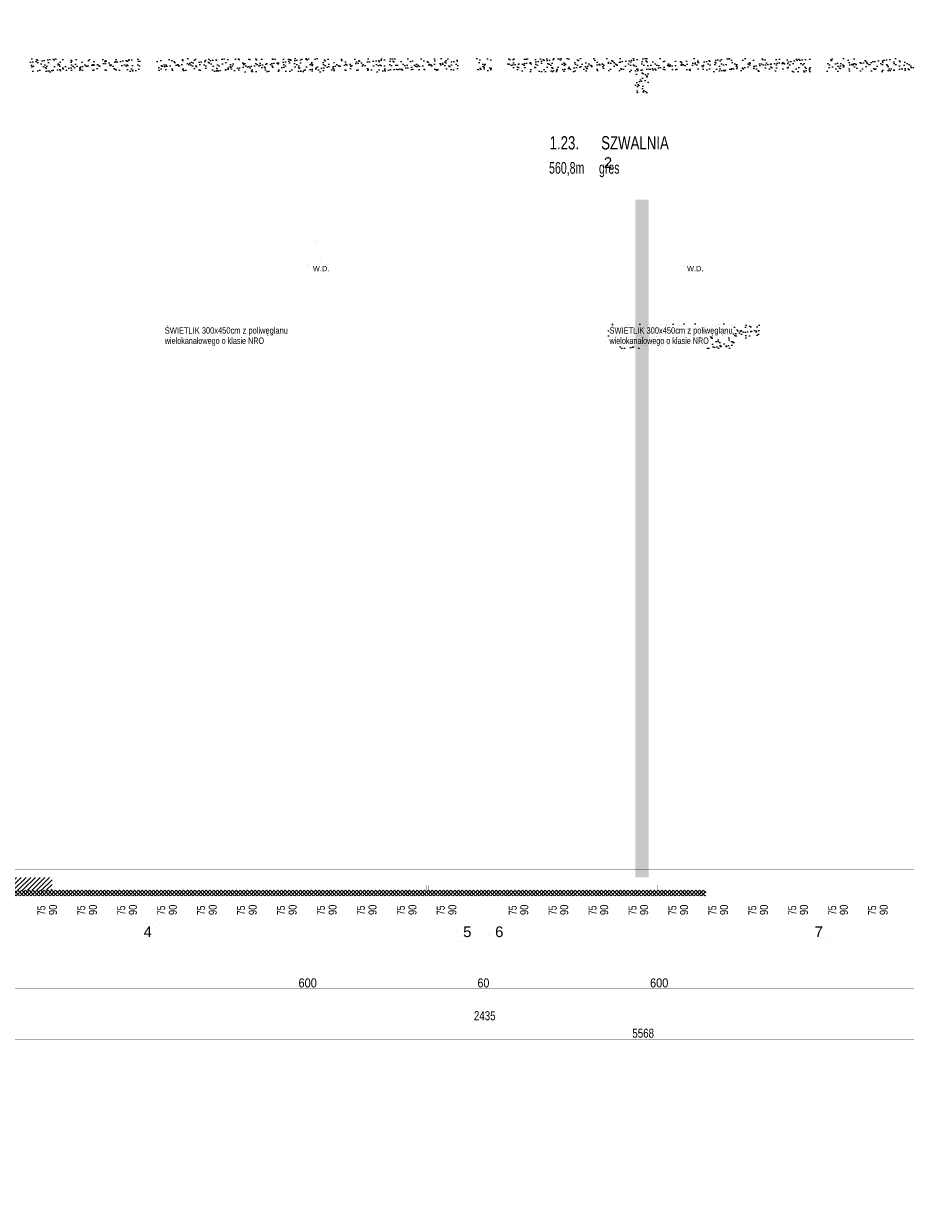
# Paper-space layout 'Layout1' of a CAD drawing. Header units: inches. Extents: x 7368 to 30263, y 5719 to 13940.
# Tile 3 of 44: x 9532 to 11188, y 9657 to 11881. Entities that reach past the tile are written whole.
import ezdxf
from ezdxf.enums import TextEntityAlignment as Align

# ---------------------------------------------------------------- set-up
doc = ezdxf.new("R2010")
doc.units = ezdxf.units.IN
doc.header["$LTSCALE"] = 2
doc.header["$MEASUREMENT"] = 0
for name, pattern in [('ACAD_ISO04W100', [30, 24, -3, 0, -3]), ('ACAD_ISO07W100', [3, 0, -3]), ('DASHED', [0.75, 0.5, -0.25]), ('DASHEDX2', [1.5, 1, -0.5]), ('HIDDEN', [9.525, 6.35, -3.175]), ('OS', [60, 30, -15, 0, -15]), ('PRZERYW', [60, 30, -30])]:
    doc.linetypes.add(name, pattern=pattern)
doc.layers.get('DEFPOINTS').update_dxf_attribs({"linetype": 'CONTINUOUS', "lineweight": 15})
for name, color, linetype, lineweight in [('A CIENKA', 7, 'CONTINUOUS', 13), ('A KRESKOWANIA', 7, 'CONTINUOUS', 5), ('A MURY ISTN', 7, 'CONTINUOUS', 15), ('A OPISY', 7, 'CONTINUOUS', 15), ('A OSIE', 7, 'ACAD_ISO04W100', 13), ('A PRZERYWANIA', 7, 'HIDDEN', 15), ('A WYMIARY', 7, 'CONTINUOUS', 9), ('ECIANA_PROJEKT', 7, 'CONTINUOUS', 15), ('WYBURZENIA', 7, 'CONTINUOUS', 9)]:
    doc.layers.add(name, color=color, linetype=linetype, lineweight=lineweight)
doc.styles.get("Standard").update_dxf_attribs({"font": 'arial.ttf'})
pattern_1 = [(37.5, (117, 107), (-0.503947, 15.41459), [0, -12.16, 0, -13.6, 0, -13]), (7.5, (117, 107), (14.158214, 22.577169), [0, -6.56, 0, -10.96, 0, -4.2]), (-32.5, (110.042, 100.042), (24.913135, 0.045272), [0, -4, 0, -14.4, 0, -18.8]), (-42.5, (110.042, 100.042), (24.049013, 7.021405), [0, -2, 0, -9.44, 0, -10.8])]

psp = doc.layouts.get("Layout1")

# ---------------------------------------------------------------- hatches: boundary and pattern name
at = {"layer": 'A KRESKOWANIA', "linetype": 'Continuous'}
h = psp.add_hatch(dxfattribs=at)
h.set_pattern_fill('AR-SAND_S0_1', color=254, scale=8, style=0)
h.set_pattern_definition(pattern_1)
h.paths.add_polyline_path([(9750.6, 11815.5), (9541.6, 11815.5), (9541.6, 11790.5), (9750.6, 11790.5)], flags=0)
h = psp.add_hatch(dxfattribs=at)
h.set_pattern_fill('AR-SAND_S0_1', color=254, scale=8, style=0)
h.set_pattern_definition(pattern_1)
h.paths.add_polyline_path([(10350.6, 11815.5), (9780.6, 11815.5), (9780.6, 11790.5), (10350.6, 11790.5)], flags=0)
h = psp.add_hatch(dxfattribs=at)
h.set_pattern_fill('AR-SAND_S0_1', color=254, scale=8, style=0)
h.set_pattern_definition(pattern_1)
h.paths.add_polyline_path([(10410.6, 11815.5), (10380.6, 11815.5), (10380.6, 11790.5), (10410.6, 11790.5)], flags=0)
h = psp.add_hatch(dxfattribs=at)
h.set_pattern_fill('AR-SAND_S0_1', color=254, scale=8, style=0)
h.set_pattern_definition(pattern_1)
h.paths.add_polyline_path([(11010.6, 11815.5), (10680.6, 11815.5), (10440.6, 11815.5), (10440.6, 11790.5), (10680.6, 11790.5), (10680.6, 11750.5), (10705.6, 11750.5), (10705.6, 11790.5), (11010.6, 11790.5)], flags=0)
h = psp.add_hatch(dxfattribs=at)
h.set_pattern_fill('AR-SAND_S0_1', color=254, scale=8, style=0)
h.set_pattern_definition(pattern_1)
h.paths.add_polyline_path([(11271.6, 11815.5), (11040.6, 11815.5), (11040.6, 11790.5), (11271.6, 11790.5)], flags=0)
h = psp.add_hatch(dxfattribs=at)
h.set_pattern_fill('AR-SAND_S0_1', color=254, scale=8, style=0)
h.set_pattern_definition(pattern_1)
h.paths.add_polyline_path([(10705.6, 11550.5), (10680.6, 11550.5), (10680.6, 10278), (10705.6, 10278)], flags=0)
h = psp.add_hatch(dxfattribs=at)
h.set_pattern_fill('AR-SAND_S0_1', color=254, scale=8, style=0)
h.set_pattern_definition(pattern_1)
h.paths.add_polyline_path([(10627.7, 11289.7), (10913.7, 11289.7), (10913.7, 11317.5), (10627.7, 11317.5)], flags=0)
h = psp.add_hatch(dxfattribs=at)
h.set_pattern_fill('AR-SAND_S0_1', color=254, scale=8, style=0)
h.set_pattern_definition(pattern_1)
h.paths.add_polyline_path([(10628.4, 11271.1), (10867.3, 11271.1), (10867.3, 11294.7), (10628.4, 11294.7)], flags=0)
at = {"layer": 'A OPISY', "linetype": 'Continuous'}
h = psp.add_hatch(dxfattribs=at)
h.set_pattern_fill('ANSI31_S0_5', color=2, scale=50, style=0)
h.set_pattern_definition([(45, (117, 107), (-4.4194174, 4.4194174), [])])
h.paths.add_polyline_path([(9585.6, 10278), (9345.6, 10278), (9345.6, 10254), (9585.6, 10254)], flags=0)
h = psp.add_hatch(dxfattribs=at)
h.set_pattern_fill('ANSI37_S0_4', color=2, scale=40, style=0)
h.set_pattern_definition([(45, (117, 107), (-3.5355339, 3.5355339), []), (135, (117, 107), (-3.5355339, -3.5355339), [])])
h.paths.add_polyline_path([(10813.4, 10254), (9585.6, 10254), (9345.6, 10254), (9045.6, 10254), (9045.6, 10243.8), (10813.4, 10243.8)], flags=0)

# ---------------------------------------------------------------- linework, layer by layer
at = {"layer": 'A CIENKA', "color": 7, "linetype": 'Continuous', "const_width": 0.018}
for points in [[(10507.5, 11676.4), (10927.1, 11676.4)], [(10507.5, 11586.2), (10507.5, 11676.4)], [(10507.5, 11676.4), (10640.4, 11676.4)], [(10507.5, 11631.3), (10507.5, 11676.4)], [(10640.4, 11676.4), (10640.4, 11586.2)], [(10640.4, 11676.4), (10640.4, 11631.3)], [(10927.1, 11676.4), (10927.1, 11586.2)], [(10507.5, 11631.3), (10927.1, 11631.3)], [(10640.4, 11631.3), (10507.5, 11631.3)], [(10927.1, 11586.2), (10507.5, 11586.2)], [(9339.6, 10254), (9591.6, 10254)]]:
    psp.add_lwpolyline(points, dxfattribs=at)
for points in [[(9784.3, 10174.3, 1), (9746.9, 10174.3, 1)], [(10384.3, 10174.3, 1), (10346.9, 10174.3, 1)], [(10444.3, 10174.3, 1), (10406.9, 10174.3, 1)], [(11044.3, 10174.3, 1), (11006.9, 10174.3, 1)]]:
    psp.add_lwpolyline(points, format="xyb", close=True, dxfattribs=at)
at = {"layer": 'A KRESKOWANIA', "color": 254, "linetype": 'DASHEDX2', "const_width": 0.018}
for points in [[(10093.5, 11451, 1), (10043.7, 11451, 1)], [(10796.1, 11451, 1), (10746.3, 11451, 1)]]:
    psp.add_lwpolyline(points, format="xyb", close=True, dxfattribs=at)
at = {"layer": 'A KRESKOWANIA', "color": 254, "linetype": 'Continuous', "const_width": 0.018}
for points in [[(10068.6, 11490.9), (10068.6, 11411.1)], [(10771.2, 11490.9), (10771.2, 11411.1)], [(10108.5, 11451), (10028.6, 11451)], [(10811.1, 11451), (10731.3, 11451)], [(9578.1, 10281.1), (9578.1, 10202.1)], [(9653.1, 10281.1), (9653.1, 10202.1)], [(9728.1, 10281.1), (9728.1, 10202.1)], [(9803.1, 10281.1), (9803.1, 10202.1)], [(9878.1, 10281.1), (9878.1, 10202.1)], [(9953.1, 10281.1), (9953.1, 10202.1)], [(10028.1, 10281.1), (10028.1, 10202.1)], [(10103.1, 10281.1), (10103.1, 10202.1)], [(10178.1, 10281.1), (10178.1, 10202.1)], [(10253.1, 10281.1), (10253.1, 10202.1)], [(10328.1, 10281.1), (10328.1, 10202.1)], [(10463.1, 10281.1), (10463.1, 10202.1)], [(10538.1, 10281.1), (10538.1, 10202.1)], [(10613.1, 10281.1), (10613.1, 10202.1)], [(10688.1, 10281.1), (10688.1, 10202.1)], [(10763.1, 10281.1), (10763.1, 10202.1)], [(10838.1, 10281.1), (10838.1, 10202.1)], [(10913.1, 10281.1), (10913.1, 10202.1)], [(10988.1, 10281.1), (10988.1, 10202.1)], [(11063.1, 10281.1), (11063.1, 10202.1)], [(11138.1, 10281.1), (11138.1, 10202.1)]]:
    psp.add_lwpolyline(points, dxfattribs=at)
at = {"layer": 'A MURY ISTN', "color": 4, "linetype": 'Continuous', "const_width": 0.018}
for points in [[(9780.6, 11815.5), (9750.6, 11815.5)], [(9750.6, 11815.5), (9750.6, 11770.5)], [(9780.6, 11770.5), (9780.6, 11815.5)], [(10380.6, 11815.5), (10350.6, 11815.5)], [(10350.6, 11815.5), (10350.6, 11770.5)], [(10380.6, 11770.5), (10380.6, 11815.5)], [(10440.6, 11815.5), (10410.6, 11815.5)], [(10410.6, 11815.5), (10410.6, 11770.5)], [(10440.6, 11770.5), (10440.6, 11815.5)], [(11040.6, 11815.5), (11010.6, 11815.5)], [(11010.6, 11815.5), (11010.6, 11770.5)], [(11040.6, 11770.5), (11040.6, 11815.5)], [(9750.6, 11770.5), (9780.6, 11770.5)], [(10350.6, 11770.5), (10380.6, 11770.5)], [(10410.6, 11770.5), (10440.6, 11770.5)], [(11010.6, 11770.5), (11040.6, 11770.5)], [(9780.6, 10323), (9750.6, 10323)], [(9750.6, 10323), (9750.6, 10278)], [(9780.6, 10278), (9780.6, 10323)], [(10380.6, 10323), (10350.6, 10323)], [(10350.6, 10323), (10350.6, 10278)], [(10380.6, 10278), (10380.6, 10323)], [(10440.6, 10323), (10410.6, 10323)], [(10410.6, 10323), (10410.6, 10278)], [(10440.6, 10278), (10440.6, 10323)], [(11040.6, 10323), (11010.6, 10323)], [(11010.6, 10323), (11010.6, 10278)], [(11040.6, 10278), (11040.6, 10323)], [(9585.6, 10278), (10705.6, 10278)], [(9585.6, 10278), (9585.6, 10254)], [(9750.6, 10278), (9780.6, 10278)], [(10350.6, 10278), (10380.6, 10278)], [(10410.6, 10278), (10440.6, 10278)], [(10705.6, 10278), (11205.6, 10278)], [(11010.6, 10278), (11040.6, 10278)], [(9585.6, 10254), (11205.6, 10254)]]:
    psp.add_lwpolyline(points, dxfattribs=at)
at = {"layer": 'A OSIE', "color": 1, "linetype": 'OS', "const_width": 0.018}
for points in [[(9765.6, 10193), (9765.6, 13393)], [(10365.6, 10193), (10365.6, 13393)], [(10425.6, 10193), (10425.6, 13393)], [(11025.6, 10193), (11025.6, 13393)], [(7865.6, 11793), (13525.6, 11793)], [(7865.6, 11493), (13525.6, 11493)], [(7865.6, 10893), (13525.6, 10893)], [(7865.6, 10293), (13525.6, 10293)]]:
    psp.add_lwpolyline(points, dxfattribs=at)
at = {"layer": 'A PRZERYWANIA', "color": 3, "linetype": 'PRZERYW', "const_width": 0.018}
for points in [[(9750.6, 10323), (9750.6, 13263)], [(10350.6, 10323), (10350.6, 13263)], [(10350.6, 10323), (10350.6, 13263)], [(10380.6, 10323), (10380.6, 13263)], [(10380.6, 10323), (10380.6, 13263)], [(10410.6, 10323), (10410.6, 13263)], [(10440.6, 10323), (10440.6, 13263)], [(11010.6, 10323), (11010.6, 13263)], [(9780.6, 10323), (9780.6, 12652)], [(11040.6, 10323), (11040.6, 12602)]]:
    psp.add_lwpolyline(points, dxfattribs=at)
at = {"layer": 'A PRZERYWANIA', "color": 3, "linetype": 'DASHED', "const_width": 0.018}
for points in [[(9755.6, 11193), (9755.6, 11343)], [(9755.6, 11343), (9845.6, 11343)], [(9845.6, 11343), (9845.6, 11193)], [(9845.6, 11193), (9845.6, 11343)], [(9845.6, 11343), (9935.6, 11343)], [(9935.6, 11343), (9935.6, 11193)], [(9935.6, 11193), (9935.6, 11343)], [(9935.6, 11343), (10025.6, 11343)], [(10025.6, 11343), (10025.6, 11193)], [(10025.6, 11193), (10025.6, 11343)], [(10025.6, 11343), (10115.6, 11343)], [(10115.6, 11343), (10115.6, 11193)], [(10115.6, 11193), (10115.6, 11343)], [(10115.6, 11343), (10205.6, 11343)], [(10205.6, 11343), (10205.6, 11193)], [(10590.6, 11193), (10590.6, 11343)], [(10590.6, 11343), (10680.6, 11343)], [(10680.6, 11343), (10680.6, 11193)], [(10680.6, 11193), (10680.6, 11343)], [(10680.6, 11343), (10770.6, 11343)], [(10770.6, 11193), (10770.6, 11343)], [(10770.6, 11343), (10860.6, 11343)], [(10770.6, 11343), (10770.6, 11193)], [(10860.6, 11343), (10860.6, 11193)], [(10860.6, 11193), (10860.6, 11343)], [(10860.6, 11343), (10950.6, 11343)], [(10950.6, 11343), (10950.6, 11193)], [(10950.6, 11193), (10950.6, 11343)], [(10950.6, 11343), (11040.6, 11343)], [(11040.6, 11343), (11040.6, 11193)], [(9760.6, 11198), (9760.6, 11338)], [(9760.6, 11338), (9840.6, 11338)], [(9840.6, 11338), (9840.6, 11198)], [(9850.6, 11198), (9850.6, 11338)], [(9850.6, 11338), (9930.6, 11338)], [(9930.6, 11338), (9930.6, 11198)], [(9940.6, 11198), (9940.6, 11338)], [(9940.6, 11338), (10020.6, 11338)], [(10020.6, 11338), (10020.6, 11198)], [(10030.6, 11198), (10030.6, 11338)], [(10030.6, 11338), (10110.6, 11338)], [(10110.6, 11338), (10110.6, 11198)], [(10120.6, 11198), (10120.6, 11338)], [(10120.6, 11338), (10200.6, 11338)], [(10200.6, 11338), (10200.6, 11198)], [(10595.6, 11198), (10595.6, 11338)], [(10595.6, 11338), (10675.6, 11338)], [(10675.6, 11338), (10675.6, 11198)], [(10685.6, 11198), (10685.6, 11338)], [(10685.6, 11338), (10765.6, 11338)], [(10765.6, 11338), (10765.6, 11198)], [(10775.6, 11198), (10775.6, 11338)], [(10775.6, 11338), (10855.6, 11338)], [(10855.6, 11338), (10855.6, 11198)], [(10865.6, 11198), (10865.6, 11338)], [(10865.6, 11338), (10945.6, 11338)], [(10945.6, 11338), (10945.6, 11198)], [(10955.6, 11198), (10955.6, 11338)], [(10955.6, 11338), (11035.6, 11338)], [(11035.6, 11338), (11035.6, 11198)], [(9845.6, 11193), (9755.6, 11193)], [(9845.6, 11193), (9755.6, 11193)], [(9755.6, 11193), (9755.6, 11043)], [(9840.6, 11198), (9760.6, 11198)], [(9840.6, 11188), (9760.6, 11188)], [(9760.6, 11188), (9760.6, 11048)], [(9840.6, 11048), (9840.6, 11188)], [(9935.6, 11193), (9845.6, 11193)], [(9845.6, 11043), (9845.6, 11193)], [(9935.6, 11193), (9845.6, 11193)], [(9845.6, 11193), (9845.6, 11043)], [(9930.6, 11198), (9850.6, 11198)], [(9930.6, 11188), (9850.6, 11188)], [(9850.6, 11188), (9850.6, 11048)], [(9930.6, 11048), (9930.6, 11188)], [(10025.6, 11193), (9935.6, 11193)], [(9935.6, 11043), (9935.6, 11193)], [(10025.6, 11193), (9935.6, 11193)], [(9935.6, 11193), (9935.6, 11043)], [(10020.6, 11198), (9940.6, 11198)], [(10020.6, 11188), (9940.6, 11188)], [(9940.6, 11188), (9940.6, 11048)], [(10020.6, 11048), (10020.6, 11188)], [(10115.6, 11193), (10025.6, 11193)], [(10115.6, 11193), (10025.6, 11193)], [(10025.6, 11193), (10025.6, 11043)], [(10025.6, 11043), (10025.6, 11193)], [(10110.6, 11198), (10030.6, 11198)], [(10110.6, 11188), (10030.6, 11188)], [(10030.6, 11188), (10030.6, 11048)], [(10110.6, 11048), (10110.6, 11188)], [(10205.6, 11193), (10115.6, 11193)], [(10115.6, 11043), (10115.6, 11193)], [(10205.6, 11193), (10115.6, 11193)], [(10115.6, 11193), (10115.6, 11043)], [(10200.6, 11198), (10120.6, 11198)], [(10200.6, 11188), (10120.6, 11188)], [(10120.6, 11188), (10120.6, 11048)], [(10200.6, 11048), (10200.6, 11188)], [(10205.6, 11043), (10205.6, 11193)], [(10680.6, 11193), (10590.6, 11193)], [(10590.6, 11193), (10590.6, 11043)], [(10680.6, 11193), (10590.6, 11193)], [(10675.6, 11198), (10595.6, 11198)], [(10675.6, 11188), (10595.6, 11188)], [(10595.6, 11188), (10595.6, 11048)], [(10675.6, 11048), (10675.6, 11188)], [(10770.6, 11193), (10680.6, 11193)], [(10680.6, 11193), (10680.6, 11043)], [(10680.6, 11043), (10680.6, 11193)], [(10770.6, 11193), (10680.6, 11193)], [(10765.6, 11198), (10685.6, 11198)], [(10765.6, 11188), (10685.6, 11188)], [(10685.6, 11188), (10685.6, 11048)], [(10765.6, 11048), (10765.6, 11188)], [(10860.6, 11193), (10770.6, 11193)], [(10770.6, 11193), (10770.6, 11043)], [(10770.6, 11043), (10770.6, 11193)], [(10860.6, 11193), (10770.6, 11193)], [(10855.6, 11198), (10775.6, 11198)], [(10855.6, 11188), (10775.6, 11188)], [(10775.6, 11188), (10775.6, 11048)], [(10855.6, 11048), (10855.6, 11188)], [(10950.6, 11193), (10860.6, 11193)], [(10860.6, 11193), (10860.6, 11043)], [(10860.6, 11043), (10860.6, 11193)], [(10950.6, 11193), (10860.6, 11193)], [(10945.6, 11198), (10865.6, 11198)], [(10945.6, 11188), (10865.6, 11188)], [(10865.6, 11188), (10865.6, 11048)], [(10945.6, 11048), (10945.6, 11188)], [(10950.6, 11043), (10950.6, 11193)], [(11040.6, 11193), (10950.6, 11193)], [(10950.6, 11193), (10950.6, 11043)], [(11040.6, 11193), (10950.6, 11193)], [(11035.6, 11198), (10955.6, 11198)], [(11035.6, 11188), (10955.6, 11188)], [(10955.6, 11188), (10955.6, 11048)], [(11035.6, 11048), (11035.6, 11188)], [(11040.6, 11043), (11040.6, 11193)], [(9755.6, 11043), (9845.6, 11043)], [(9760.6, 11048), (9840.6, 11048)], [(9845.6, 11043), (9935.6, 11043)], [(9850.6, 11048), (9930.6, 11048)], [(9935.6, 11043), (10025.6, 11043)], [(9940.6, 11048), (10020.6, 11048)], [(10025.6, 11043), (10115.6, 11043)], [(10030.6, 11048), (10110.6, 11048)], [(10115.6, 11043), (10205.6, 11043)], [(10120.6, 11048), (10200.6, 11048)], [(10590.6, 11043), (10680.6, 11043)], [(10595.6, 11048), (10675.6, 11048)], [(10680.6, 11043), (10770.6, 11043)], [(10685.6, 11048), (10765.6, 11048)], [(10770.6, 11043), (10860.6, 11043)], [(10775.6, 11048), (10855.6, 11048)], [(10860.6, 11043), (10950.6, 11043)], [(10865.6, 11048), (10945.6, 11048)], [(10950.6, 11043), (11040.6, 11043)], [(10955.6, 11048), (11035.6, 11048)], [(9463.1, 10264), (9543.1, 10264)], [(9543.1, 10254), (9463.1, 10254)], [(9468.1, 10259), (9538.1, 10259)], [(9538.1, 10264), (9618.1, 10264)], [(9538.1, 10254), (9538.1, 10264)], [(9538.1, 10264), (9543.1, 10264)], [(9538.1, 10254), (9538.1, 10264)], [(9543.1, 10264), (9538.1, 10264)], [(9538.1, 10264), (9538.1, 10254)], [(9618.1, 10254), (9538.1, 10254)], [(9543.1, 10254), (9538.1, 10254)], [(9538.1, 10254), (9543.1, 10254)], [(9543.1, 10264), (9543.1, 10254)], [(9543.1, 10264), (9543.1, 10254)], [(9543.1, 10254), (9543.1, 10264)], [(9543.1, 10259), (9613.1, 10259)], [(9613.1, 10264), (9693.1, 10264)], [(9613.1, 10254), (9613.1, 10264)], [(9613.1, 10264), (9618.1, 10264)], [(9613.1, 10254), (9613.1, 10264)], [(9618.1, 10264), (9613.1, 10264)], [(9613.1, 10264), (9613.1, 10254)], [(9693.1, 10254), (9613.1, 10254)], [(9618.1, 10254), (9613.1, 10254)], [(9613.1, 10254), (9618.1, 10254)], [(9618.1, 10264), (9618.1, 10254)], [(9618.1, 10264), (9618.1, 10254)], [(9618.1, 10254), (9618.1, 10264)], [(9618.1, 10259), (9688.1, 10259)], [(9688.1, 10264), (9768.1, 10264)], [(9688.1, 10254), (9688.1, 10264)], [(9688.1, 10264), (9693.1, 10264)], [(9688.1, 10254), (9688.1, 10264)], [(9693.1, 10264), (9688.1, 10264)], [(9688.1, 10264), (9688.1, 10254)], [(9768.1, 10254), (9688.1, 10254)], [(9693.1, 10254), (9688.1, 10254)], [(9688.1, 10254), (9693.1, 10254)], [(9693.1, 10264), (9693.1, 10254)], [(9693.1, 10264), (9693.1, 10254)], [(9693.1, 10254), (9693.1, 10264)], [(9693.1, 10259), (9763.1, 10259)], [(9768.1, 10264), (9763.1, 10264)], [(9763.1, 10264), (9763.1, 10254)], [(9763.1, 10264), (9843.1, 10264)], [(9763.1, 10254), (9763.1, 10264)], [(9763.1, 10264), (9768.1, 10264)], [(9763.1, 10254), (9763.1, 10264)], [(9763.1, 10254), (9768.1, 10254)], [(9843.1, 10254), (9763.1, 10254)], [(9768.1, 10254), (9763.1, 10254)], [(9768.1, 10264), (9768.1, 10254)], [(9768.1, 10254), (9768.1, 10264)], [(9768.1, 10264), (9768.1, 10254)], [(9768.1, 10259), (9838.1, 10259)], [(9838.1, 10264), (9843.1, 10264)], [(9838.1, 10254), (9838.1, 10264)], [(9838.1, 10264), (9918.1, 10264)], [(9838.1, 10254), (9838.1, 10264)], [(9843.1, 10264), (9838.1, 10264)], [(9838.1, 10264), (9838.1, 10254)], [(9843.1, 10254), (9838.1, 10254)], [(9918.1, 10254), (9838.1, 10254)], [(9838.1, 10254), (9843.1, 10254)], [(9843.1, 10264), (9843.1, 10254)], [(9843.1, 10264), (9843.1, 10254)], [(9843.1, 10254), (9843.1, 10264)], [(9843.1, 10259), (9913.1, 10259)], [(9918.1, 10264), (9913.1, 10264)], [(9913.1, 10264), (9913.1, 10254)], [(9913.1, 10264), (9993.1, 10264)], [(9913.1, 10254), (9913.1, 10264)], [(9913.1, 10264), (9918.1, 10264)], [(9913.1, 10254), (9913.1, 10264)], [(9913.1, 10254), (9918.1, 10254)], [(9993.1, 10254), (9913.1, 10254)], [(9918.1, 10254), (9913.1, 10254)], [(9918.1, 10254), (9918.1, 10264)], [(9918.1, 10264), (9918.1, 10254)], [(9918.1, 10264), (9918.1, 10254)], [(9918.1, 10259), (9988.1, 10259)], [(9988.1, 10264), (10068.1, 10264)], [(9988.1, 10254), (9988.1, 10264)], [(9988.1, 10264), (9993.1, 10264)], [(9988.1, 10254), (9988.1, 10264)], [(9993.1, 10264), (9988.1, 10264)], [(9988.1, 10264), (9988.1, 10254)], [(10068.1, 10254), (9988.1, 10254)], [(9993.1, 10254), (9988.1, 10254)], [(9988.1, 10254), (9993.1, 10254)], [(9993.1, 10264), (9993.1, 10254)], [(9993.1, 10264), (9993.1, 10254)], [(9993.1, 10254), (9993.1, 10264)], [(9993.1, 10259), (10063.1, 10259)], [(10063.1, 10264), (10143.1, 10264)], [(10063.1, 10254), (10063.1, 10264)], [(10063.1, 10264), (10068.1, 10264)], [(10063.1, 10254), (10063.1, 10264)], [(10068.1, 10264), (10063.1, 10264)], [(10063.1, 10264), (10063.1, 10254)], [(10143.1, 10254), (10063.1, 10254)], [(10068.1, 10254), (10063.1, 10254)], [(10063.1, 10254), (10068.1, 10254)], [(10068.1, 10264), (10068.1, 10254)], [(10068.1, 10264), (10068.1, 10254)], [(10068.1, 10254), (10068.1, 10264)], [(10068.1, 10259), (10138.1, 10259)], [(10138.1, 10264), (10218.1, 10264)], [(10138.1, 10254), (10138.1, 10264)], [(10138.1, 10264), (10143.1, 10264)], [(10138.1, 10254), (10138.1, 10264)], [(10143.1, 10264), (10138.1, 10264)], [(10138.1, 10264), (10138.1, 10254)], [(10218.1, 10254), (10138.1, 10254)], [(10143.1, 10254), (10138.1, 10254)], [(10138.1, 10254), (10143.1, 10254)], [(10143.1, 10264), (10143.1, 10254)], [(10143.1, 10264), (10143.1, 10254)], [(10143.1, 10254), (10143.1, 10264)], [(10143.1, 10259), (10213.1, 10259)], [(10213.1, 10264), (10293.1, 10264)], [(10213.1, 10254), (10213.1, 10264)], [(10213.1, 10264), (10218.1, 10264)], [(10213.1, 10254), (10213.1, 10264)], [(10218.1, 10264), (10213.1, 10264)], [(10213.1, 10264), (10213.1, 10254)], [(10293.1, 10254), (10213.1, 10254)], [(10218.1, 10254), (10213.1, 10254)], [(10213.1, 10254), (10218.1, 10254)], [(10218.1, 10264), (10218.1, 10254)], [(10218.1, 10264), (10218.1, 10254)], [(10218.1, 10254), (10218.1, 10264)], [(10218.1, 10259), (10288.1, 10259)], [(10288.1, 10264), (10368.1, 10264)], [(10288.1, 10254), (10288.1, 10264)], [(10288.1, 10264), (10293.1, 10264)], [(10288.1, 10254), (10288.1, 10264)], [(10293.1, 10264), (10288.1, 10264)], [(10288.1, 10264), (10288.1, 10254)], [(10368.1, 10254), (10288.1, 10254)], [(10293.1, 10254), (10288.1, 10254)], [(10288.1, 10254), (10293.1, 10254)], [(10293.1, 10264), (10293.1, 10254)], [(10293.1, 10264), (10293.1, 10254)], [(10293.1, 10254), (10293.1, 10264)], [(10293.1, 10259), (10363.1, 10259)], [(10368.1, 10264), (10363.1, 10264)], [(10363.1, 10264), (10363.1, 10254)], [(10363.1, 10254), (10368.1, 10254)], [(10368.1, 10264), (10368.1, 10254)], [(10368.1, 10254), (10368.1, 10264)], [(10423.1, 10264), (10503.1, 10264)], [(10423.1, 10254), (10423.1, 10264)], [(10423.1, 10264), (10428.1, 10264)], [(10423.1, 10254), (10423.1, 10264)], [(10503.1, 10254), (10423.1, 10254)], [(10428.1, 10254), (10423.1, 10254)], [(10428.1, 10264), (10428.1, 10254)], [(10428.1, 10259), (10498.1, 10259)], [(10498.1, 10264), (10503.1, 10264)], [(10498.1, 10254), (10498.1, 10264)], [(10498.1, 10264), (10578.1, 10264)], [(10498.1, 10254), (10498.1, 10264)], [(10503.1, 10264), (10498.1, 10264)], [(10498.1, 10264), (10498.1, 10254)], [(10503.1, 10254), (10498.1, 10254)], [(10578.1, 10254), (10498.1, 10254)], [(10498.1, 10254), (10503.1, 10254)], [(10503.1, 10264), (10503.1, 10254)], [(10503.1, 10264), (10503.1, 10254)], [(10503.1, 10254), (10503.1, 10264)], [(10503.1, 10259), (10573.1, 10259)], [(10578.1, 10264), (10573.1, 10264)], [(10573.1, 10264), (10573.1, 10254)], [(10573.1, 10264), (10653.1, 10264)], [(10573.1, 10254), (10573.1, 10264)], [(10573.1, 10264), (10578.1, 10264)], [(10573.1, 10254), (10573.1, 10264)], [(10573.1, 10254), (10578.1, 10254)], [(10653.1, 10254), (10573.1, 10254)], [(10578.1, 10254), (10573.1, 10254)], [(10578.1, 10254), (10578.1, 10264)], [(10578.1, 10264), (10578.1, 10254)], [(10578.1, 10264), (10578.1, 10254)], [(10578.1, 10259), (10648.1, 10259)], [(10648.1, 10264), (10728.1, 10264)], [(10648.1, 10254), (10648.1, 10264)], [(10648.1, 10264), (10653.1, 10264)], [(10648.1, 10254), (10648.1, 10264)], [(10653.1, 10264), (10648.1, 10264)], [(10648.1, 10264), (10648.1, 10254)], [(10728.1, 10254), (10648.1, 10254)], [(10653.1, 10254), (10648.1, 10254)], [(10648.1, 10254), (10653.1, 10254)], [(10653.1, 10264), (10653.1, 10254)], [(10653.1, 10264), (10653.1, 10254)], [(10653.1, 10254), (10653.1, 10264)], [(10653.1, 10259), (10723.1, 10259)], [(10723.1, 10264), (10803.1, 10264)], [(10723.1, 10254), (10723.1, 10264)], [(10723.1, 10264), (10728.1, 10264)], [(10723.1, 10254), (10723.1, 10264)], [(10728.1, 10264), (10723.1, 10264)], [(10723.1, 10264), (10723.1, 10254)], [(10803.1, 10254), (10723.1, 10254)], [(10728.1, 10254), (10723.1, 10254)], [(10723.1, 10254), (10728.1, 10254)], [(10728.1, 10264), (10728.1, 10254)], [(10728.1, 10264), (10728.1, 10254)], [(10728.1, 10254), (10728.1, 10264)], [(10728.1, 10259), (10798.1, 10259)], [(10798.1, 10264), (10878.1, 10264)], [(10798.1, 10254), (10798.1, 10264)], [(10798.1, 10264), (10803.1, 10264)], [(10798.1, 10254), (10798.1, 10264)], [(10803.1, 10264), (10798.1, 10264)], [(10798.1, 10264), (10798.1, 10254)], [(10878.1, 10254), (10798.1, 10254)], [(10803.1, 10254), (10798.1, 10254)], [(10798.1, 10254), (10803.1, 10254)], [(10803.1, 10264), (10803.1, 10254)], [(10803.1, 10264), (10803.1, 10254)], [(10803.1, 10254), (10803.1, 10264)], [(10803.1, 10259), (10873.1, 10259)], [(10873.1, 10264), (10953.1, 10264)], [(10873.1, 10254), (10873.1, 10264)], [(10873.1, 10264), (10878.1, 10264)], [(10873.1, 10254), (10873.1, 10264)], [(10878.1, 10264), (10873.1, 10264)], [(10873.1, 10264), (10873.1, 10254)], [(10953.1, 10254), (10873.1, 10254)], [(10878.1, 10254), (10873.1, 10254)], [(10873.1, 10254), (10878.1, 10254)], [(10878.1, 10264), (10878.1, 10254)], [(10878.1, 10264), (10878.1, 10254)], [(10878.1, 10254), (10878.1, 10264)], [(10878.1, 10259), (10948.1, 10259)], [(10948.1, 10264), (11028.1, 10264)], [(10948.1, 10254), (10948.1, 10264)], [(10948.1, 10264), (10953.1, 10264)], [(10948.1, 10254), (10948.1, 10264)], [(10953.1, 10264), (10948.1, 10264)], [(10948.1, 10264), (10948.1, 10254)], [(11028.1, 10254), (10948.1, 10254)], [(10953.1, 10254), (10948.1, 10254)], [(10948.1, 10254), (10953.1, 10254)], [(10953.1, 10264), (10953.1, 10254)], [(10953.1, 10264), (10953.1, 10254)], [(10953.1, 10254), (10953.1, 10264)], [(10953.1, 10259), (11023.1, 10259)], [(11023.1, 10264), (11103.1, 10264)], [(11023.1, 10254), (11023.1, 10264)], [(11023.1, 10264), (11028.1, 10264)], [(11023.1, 10254), (11023.1, 10264)], [(11028.1, 10264), (11023.1, 10264)], [(11023.1, 10264), (11023.1, 10254)], [(11103.1, 10254), (11023.1, 10254)], [(11028.1, 10254), (11023.1, 10254)], [(11023.1, 10254), (11028.1, 10254)], [(11028.1, 10264), (11028.1, 10254)], [(11028.1, 10264), (11028.1, 10254)], [(11028.1, 10254), (11028.1, 10264)], [(11028.1, 10259), (11098.1, 10259)], [(11098.1, 10264), (11103.1, 10264)], [(11098.1, 10254), (11098.1, 10264)], [(11098.1, 10264), (11178.1, 10264)], [(11098.1, 10254), (11098.1, 10264)], [(11103.1, 10264), (11098.1, 10264)], [(11098.1, 10264), (11098.1, 10254)], [(11103.1, 10254), (11098.1, 10254)], [(11178.1, 10254), (11098.1, 10254)], [(11098.1, 10254), (11103.1, 10254)], [(11103.1, 10264), (11103.1, 10254)], [(11103.1, 10264), (11103.1, 10254)], [(11103.1, 10254), (11103.1, 10264)], [(11103.1, 10259), (11173.1, 10259)], [(11178.1, 10264), (11173.1, 10264)], [(11173.1, 10264), (11173.1, 10254)], [(11173.1, 10264), (11253.1, 10264)], [(11173.1, 10254), (11173.1, 10264)], [(11173.1, 10264), (11178.1, 10264)], [(11173.1, 10254), (11173.1, 10264)], [(11173.1, 10254), (11178.1, 10254)], [(11253.1, 10254), (11173.1, 10254)], [(11178.1, 10254), (11173.1, 10254)], [(11178.1, 10254), (11178.1, 10264)], [(11178.1, 10264), (11178.1, 10254)], [(11178.1, 10264), (11178.1, 10254)], [(11178.1, 10259), (11248.1, 10259)]]:
    psp.add_lwpolyline(points, dxfattribs=at)
at = {"layer": 'A WYMIARY', "color": 80, "linetype": 'Continuous', "const_width": 0.018}
for points in [[(9765.6, 10069), (9765.6, 10075)], [(9765.6, 10069), (9771.6, 10075)], [(9765.6, 10069), (9765.6, 10075)], [(9765.6, 10069), (9771.6, 10075)], [(10365.6, 10069), (10365.6, 10075)], [(10365.6, 10069), (10371.6, 10075)], [(10365.6, 10069), (10365.6, 10075)], [(10365.6, 10069), (10371.6, 10075)], [(10425.6, 10069), (10425.6, 10075)], [(10425.6, 10069), (10431.6, 10075)], [(10425.6, 10069), (10425.6, 10075)], [(10425.6, 10069), (10431.6, 10075)], [(11025.6, 10069), (11025.6, 10075)], [(11025.6, 10069), (11031.6, 10075)], [(11025.6, 10069), (11025.6, 10075)], [(11025.6, 10069), (11031.6, 10075)], [(9171.6, 10069), (9759.6, 10069)], [(9765.6, 10069), (9759.6, 10069)], [(9765.6, 10069), (9759.6, 10063)], [(9765.6, 10069), (9759.6, 10069)], [(9765.6, 10069), (9759.6, 10063)], [(9765.6, 10069), (9771.6, 10069)], [(9765.6, 10069), (9765.6, 10063)], [(9765.6, 10069), (9771.6, 10069)], [(9765.6, 10069), (9765.6, 10063)], [(9771.6, 10069), (10359.6, 10069)], [(10365.6, 10069), (10359.6, 10069)], [(10365.6, 10069), (10359.6, 10063)], [(10365.6, 10069), (10359.6, 10069)], [(10365.6, 10069), (10359.6, 10063)], [(10365.6, 10069), (10371.6, 10069)], [(10365.6, 10069), (10365.6, 10063)], [(10365.6, 10069), (10371.6, 10069)], [(10365.6, 10069), (10365.6, 10063)], [(10371.6, 10069), (10419.6, 10069)], [(10425.6, 10069), (10419.6, 10069)], [(10425.6, 10069), (10419.6, 10063)], [(10425.6, 10069), (10419.6, 10069)], [(10425.6, 10069), (10419.6, 10063)], [(10425.6, 10069), (10431.6, 10069)], [(10425.6, 10069), (10425.6, 10063)], [(10425.6, 10069), (10431.6, 10069)], [(10425.6, 10069), (10425.6, 10063)], [(10431.6, 10069), (11019.6, 10069)], [(11025.6, 10069), (11019.6, 10069)], [(11025.6, 10069), (11019.6, 10063)], [(11025.6, 10069), (11019.6, 10069)], [(11025.6, 10069), (11019.6, 10063)], [(11025.6, 10069), (11031.6, 10069)], [(11025.6, 10069), (11025.6, 10063)], [(11025.6, 10069), (11031.6, 10069)], [(11025.6, 10069), (11025.6, 10063)], [(11031.6, 10069), (11619.6, 10069)], [(11609.6, 10007.3), (9186.6, 10007.3)], [(7917.6, 9974.5), (13473.6, 9974.5)]]:
    psp.add_lwpolyline(points, dxfattribs=at)
at = {"layer": 'DEFPOINTS', "color": 7, "linetype": 'Continuous', "const_width": 0.018}
psp.add_lwpolyline([(7367.6, 9769.5), (14917.8, 9769.5)], dxfattribs=at)
at = {"layer": 'ECIANA_PROJEKT', "color": 141, "linetype": 'PRZERYW', "const_width": 0.018}
psp.add_lwpolyline([(10813.4, 9657), (10813.4, 13939.6)], dxfattribs=at)
at = {"layer": 'ECIANA_PROJEKT', "color": 141, "linetype": 'Continuous', "const_width": 0.018}
for points in [[(10380.6, 11378), (10380.6, 13403)], [(10511.5, 11672.4), (10636.4, 11672.4)], [(10511.5, 11635.3), (10511.5, 11672.4)], [(10636.4, 11672.4), (10636.4, 11635.3)], [(10636.4, 11635.3), (10511.5, 11635.3)], [(9585.6, 10278), (9345.6, 10278)], [(9585.6, 10254), (9585.6, 10278)], [(9345.6, 10254), (9585.6, 10254)], [(8925.6, 10243.8), (12879.6, 10243.8)]]:
    psp.add_lwpolyline(points, dxfattribs=at)
at = {"layer": 'WYBURZENIA', "color": 6, "linetype": 'ACAD_ISO07W100', "const_width": 0.018}
for points in [[(9541.6, 11815.5), (10680.6, 11815.5)], [(9541.6, 11790.5), (9541.6, 11815.5)], [(10680.6, 11815.5), (11271.6, 11815.5)], [(9541.6, 11790.5), (9750.6, 11790.5)], [(9780.6, 11790.5), (10350.6, 11790.5)], [(10380.6, 11790.5), (10410.6, 11790.5)], [(10440.6, 11790.5), (10680.6, 11790.5)], [(10680.6, 11790.5), (10680.6, 11750.5)], [(10705.6, 11790.5), (11010.6, 11790.5)], [(10705.6, 11790.5), (10705.6, 11750.5)], [(11040.6, 11790.5), (11271.6, 11790.5)], [(10680.6, 11750.5), (10705.6, 11750.5)], [(10680.6, 11550.5), (10680.6, 10278)], [(10680.6, 11550.5), (10705.6, 11550.5)], [(10705.6, 11550.5), (10705.6, 10278)]]:
    psp.add_lwpolyline(points, dxfattribs=at)

# ---------------------------------------------------------------- texts
at = {"layer": 'A CIENKA', "color": 7}
for p in [(10075.3, 11416.1), (10777.9, 11416.1)]:
    psp.add_text('W.D.', height=10, dxfattribs=at).set_placement(p)
at = {"layer": 'A KRESKOWANIA', "color": 254}
for s, width, p in [('ŚWIETLIK 300x450cm z poliwęglanu', 0.767533, (9797.3, 11299)), ('ŚWIETLIK 300x450cm z poliwęglanu', 0.767533, (10632.3, 11299)), ('wielokanałowego o klasie NRO', 0.738375, (9797.3, 11279.7)), ('wielokanałowego o klasie NRO', 0.738375, (10632.3, 11279.7))]:
    psp.add_text(s, height=12, dxfattribs=dict(at, width=width)).set_placement(p)
for s, p in [('4', (9757.6, 10166.1)), ('5', (10357.6, 10166.1)), ('6', (10417.6, 10166.1)), ('7', (11017.6, 10166.1))]:
    psp.add_text(s, height=20, dxfattribs=at).set_placement(p)
at = {"layer": 'A WYMIARY', "color": 80}
for s, width, p in [('75', 0.771429, (9573, 10207.5)), ('90', 0.841559, (9594.8, 10207.5)), ('75', 0.771429, (9648, 10207.5)), ('90', 0.841559, (9669.8, 10207.5)), ('75', 0.771429, (9723, 10207.5)), ('90', 0.841559, (9744.8, 10207.5)), ('75', 0.771429, (9798, 10207.5)), ('90', 0.841559, (9819.8, 10207.5)), ('75', 0.771429, (9873, 10207.5)), ('90', 0.841559, (9894.8, 10207.5)), ('75', 0.771429, (9948, 10207.5)), ('90', 0.841559, (9969.8, 10207.5)), ('75', 0.771429, (10023, 10207.5)), ('90', 0.841559, (10044.8, 10207.5)), ('75', 0.771429, (10098, 10207.5)), ('90', 0.841559, (10119.8, 10207.5)), ('75', 0.771429, (10173, 10207.5)), ('90', 0.841559, (10194.8, 10207.5)), ('75', 0.771429, (10248, 10207.5)), ('90', 0.841559, (10269.8, 10207.5)), ('75', 0.771429, (10323, 10207.5)), ('90', 0.841559, (10344.8, 10207.5)), ('75', 0.771429, (10458, 10207.5)), ('90', 0.841559, (10479.8, 10207.5)), ('75', 0.771429, (10533, 10207.5)), ('90', 0.841559, (10554.8, 10207.5)), ('75', 0.771429, (10608, 10207.5)), ('90', 0.841559, (10629.8, 10207.5)), ('75', 0.771429, (10683, 10207.5)), ('90', 0.841559, (10704.8, 10207.5)), ('75', 0.771429, (10758, 10207.5)), ('90', 0.841559, (10779.8, 10207.5)), ('75', 0.771429, (10833, 10207.5)), ('90', 0.841559, (10854.8, 10207.5)), ('75', 0.771429, (10908, 10207.5)), ('90', 0.841559, (10929.8, 10207.5)), ('75', 0.771429, (10983, 10207.5)), ('90', 0.841559, (11004.8, 10207.5)), ('75', 0.771429, (11058, 10207.5)), ('90', 0.841559, (11079.8, 10207.5)), ('75', 0.771429, (11133, 10207.5)), ('90', 0.841559, (11154.8, 10207.5))]:
    psp.add_text(s, height=14.96, rotation=90, dxfattribs=dict(at, width=width)).set_placement(p)
for s, width, p in [('600', 0.867857, (10065.6, 10080.1)), ('60', 0.841559, (10395.6, 10080.1)), ('600', 0.867857, (10725.6, 10080.1)), ('2435', 0.771429, (10398.1, 10018.5)), ('5568', 0.771429, (10695.6, 9985.7))]:
    psp.add_text(s, height=17, dxfattribs=dict(at, width=width)).set_placement(p, align=Align.MIDDLE_CENTER)
at = {"layer": 'ECIANA_PROJEKT', "color": 141}
for s, height, width, p in [('1.23.      SZWALNIA', 25, 0.712088, (10519.9, 11644.6)), ('560,8m     gres', 22, 0.645378, (10518.9, 11599.1))]:
    psp.add_text(s, height=height, dxfattribs=dict(at, width=width)).set_placement(p)
psp.add_text('2', height=20, dxfattribs=at).set_placement((10621.8, 11610.1))

doc.saveas('drawing.dxf')
